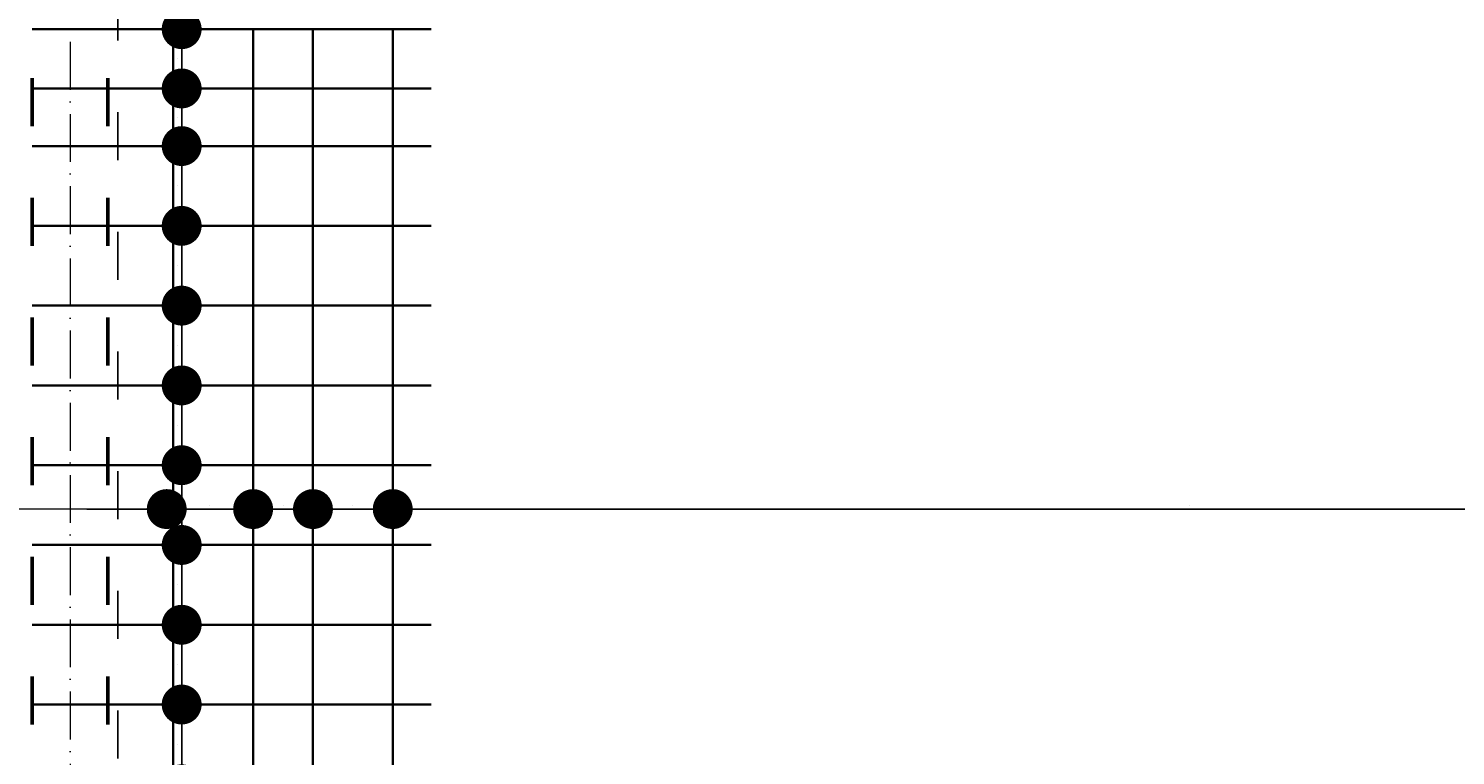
# Model space of a CAD drawing. Header units: millimetres. Extents: x 300938 to 312016, y 11971 to 20881.
# Tile 168 of 239: x 308978 to 309336, y 16387 to 16569. Entities that reach past the tile are written whole.
import ezdxf

# ---------------------------------------------------------------- set-up
doc = ezdxf.new("R2010")
doc.units = ezdxf.units.MM
doc.linetypes.add('ACAD_ISO03W100', pattern=[30, 12, -18])
doc.linetypes.add('ACAD_ISO10W100', pattern=[18, 12, -3, 0, -3])
for name, color, linetype, lineweight in [('konstrukcja wymiary', 1, 'Continuous', 13), ('osie', 5, 'ACAD_ISO10W100', 13), ('zbrojenie', 4, 'Continuous', 50), ('zbrojenie płyty', 141, 'Continuous', 35)]:
    doc.layers.add(name, color=color, linetype=linetype, lineweight=lineweight)
doc.layers.add('przerywane', color=6, linetype='ACAD_ISO03W100')
doc.styles.add('KONSTRUKCJA', font='romand.shx', dxfattribs={"oblique": 10})
doc.styles.get("Standard").update_dxf_attribs({"font": 'romand.shx', "oblique": 10})
doc.dimstyles.new('150', dxfattribs={"dimtxt": 10, "dimasz": 7, "dimexe": 1.25, "dimexo": 0.625, "dimgap": 3, "dimtad": 1, "dimdec": 0, "dimrnd": 0.5, "dimtxsty": 'KONSTRUKCJA', "dimblk": 'ARCHTICK', "dimcen": 2.5, "dimadec": 0, "dimazin": 0, "dimtfac": 1, "dimtdec": 0, "dimtix": 1, "dimtmove": 0, "dimatfit": 3, "dimfxl": 4, "dimfxlon": 1, "dimarcsym": 0})
doc.dimstyles.new('kropki', dxfattribs={"dimtxt": 0.001, "dimasz": 10, "dimexe": 1.25, "dimexo": 0.625, "dimgap": 1, "dimtad": 1, "dimtxsty": 'Standard', "dimblk": 'DOT', "dimcen": 2.5, "dimadec": 0, "dimazin": 0, "dimtfac": 1, "dimtmove": 0, "dimatfit": 3, "dimfxl": 1, "dimfxlon": 1, "dimarcsym": 0})

# ---------------------------------------------------------------- blocks, each defined once
blk = doc.blocks.new('_ArchTick')
at = {"color": 0, "linetype": 'ByBlock', "lineweight": 13, "const_width": 0.15}
blk.add_lwpolyline([(-0.5, -0.5), (0.5, 0.5)], dxfattribs=at)
blk = doc.blocks.new('*D1303')
at = {"layer": 'Defpoints', "color": 0, "transparency": 16777216}
for p in [(309000.63, 16573.22), (308886.63, 16272.22), (308976.63, 16272.22)]:
    blk.add_point(p, dxfattribs=at)
at = {"layer": 'konstrukcja wymiary', "color": 0, "lineweight": -2, "transparency": 16777216}
for p, q in [((308890.63, 16573.22), (308885.38, 16573.22)), ((308886.63, 16573.22), (308886.63, 16272.22)), ((308890.63, 16272.22), (308885.38, 16272.22))]:
    blk.add_line(p, q, dxfattribs=at)
at = {"layer": 'konstrukcja wymiary', "color": 0, "lineweight": -2, "transparency": 16777216, "xscale": 7, "yscale": 7, "zscale": 7}
for p, rotation in [((308886.63, 16573.22), 90), ((308886.63, 16272.22), 270)]:
    blk.add_blockref('_ArchTick', p, dxfattribs=dict(at, rotation=rotation))
at = {"layer": 'konstrukcja wymiary', "color": 0, "transparency": 16777216, "insert": (308878.63, 16422.72), "char_height": 10, "attachment_point": 5, "rotation": 90, "style": 'KONSTRUKCJA'}
blk.add_mtext('301', dxfattribs=at)
blk = doc.blocks.new('_Dot')
at = {"color": 0, "linetype": 'ByBlock', "lineweight": -2}
blk.add_line((-0.5, 0), (-1, 0), dxfattribs=at)
at = {"color": 0, "linetype": 'ByBlock', "const_width": 0.5}
blk.add_lwpolyline([(-0.25, 0, 1), (0.25, 0, 1)], format="xyb", close=True, dxfattribs=at)
blk = doc.blocks.new('*D1761')
at = {"layer": 'Defpoints', "color": 0, "transparency": 16777216}
for p in [(309034.52, 16619.72), (309016.61, 16569.02), (309034.52, 16569.02)]:
    blk.add_point(p, dxfattribs=at)
at = {"layer": 'konstrukcja wymiary', "color": 0, "lineweight": -2, "transparency": 16777216}
for p, q in [((309017.61, 16619.72), (309015.36, 16619.72)), ((309016.61, 16609.72), (309016.61, 16579.02)), ((309017.61, 16569.02), (309015.36, 16569.02))]:
    blk.add_line(p, q, dxfattribs=at)
at = {"layer": 'konstrukcja wymiary', "color": 0, "lineweight": -2, "transparency": 16777216, "xscale": 10, "yscale": 10, "zscale": 10}
for p, rotation in [((309016.61, 16619.72), 90), ((309016.61, 16569.02), 270)]:
    blk.add_blockref('_Dot', p, dxfattribs=dict(at, rotation=rotation))
at = {"layer": 'konstrukcja wymiary', "color": 0, "transparency": 16777216, "insert": (309015.61, 16594.37), "char_height": 0.001, "attachment_point": 5, "rotation": 90}
blk.add_mtext('50,7', dxfattribs=at)
blk = doc.blocks.new('*D1762')
at = {"layer": 'Defpoints', "color": 0, "transparency": 16777216}
for p in [(309034.52, 16569.02), (309016.61, 16554.17), (309034.52, 16554.17)]:
    blk.add_point(p, dxfattribs=at)
at = {"layer": 'konstrukcja wymiary', "color": 0, "lineweight": -2, "transparency": 16777216}
for p, q in [((309016.61, 16579.02), (309016.61, 16589.02)), ((309017.61, 16569.02), (309015.36, 16569.02)), ((309016.61, 16569.02), (309016.61, 16554.17)), ((309017.61, 16554.17), (309015.36, 16554.17)), ((309016.61, 16544.17), (309016.61, 16534.17))]:
    blk.add_line(p, q, dxfattribs=at)
at = {"layer": 'konstrukcja wymiary', "color": 0, "lineweight": -2, "transparency": 16777216, "xscale": 10, "yscale": 10, "zscale": 10}
for p, rotation in [((309016.61, 16569.02), 270), ((309016.61, 16554.17), 90)]:
    blk.add_blockref('_Dot', p, dxfattribs=dict(at, rotation=rotation))
at = {"layer": 'konstrukcja wymiary', "color": 0, "transparency": 16777216, "insert": (309015.61, 16561.6), "char_height": 0.001, "attachment_point": 5, "rotation": 90}
blk.add_mtext('14,85', dxfattribs=at)
blk = doc.blocks.new('*D1763')
at = {"layer": 'Defpoints', "color": 0, "transparency": 16777216}
for p in [(309034.52, 16554.17), (309016.61, 16539.72), (309034.52, 16539.72)]:
    blk.add_point(p, dxfattribs=at)
at = {"layer": 'konstrukcja wymiary', "color": 0, "lineweight": -2, "transparency": 16777216}
for p, q in [((309016.61, 16564.17), (309016.61, 16574.17)), ((309017.61, 16554.17), (309015.36, 16554.17)), ((309016.61, 16554.17), (309016.61, 16539.72)), ((309017.61, 16539.72), (309015.36, 16539.72)), ((309016.61, 16529.72), (309016.61, 16519.72))]:
    blk.add_line(p, q, dxfattribs=at)
at = {"layer": 'konstrukcja wymiary', "color": 0, "lineweight": -2, "transparency": 16777216, "xscale": 10, "yscale": 10, "zscale": 10}
for p, rotation in [((309016.61, 16554.17), 270), ((309016.61, 16539.72), 90)]:
    blk.add_blockref('_Dot', p, dxfattribs=dict(at, rotation=rotation))
at = {"layer": 'konstrukcja wymiary', "color": 0, "transparency": 16777216, "insert": (309015.61, 16546.95), "char_height": 0.001, "attachment_point": 5, "rotation": 90}
blk.add_mtext('14,45', dxfattribs=at)
blk = doc.blocks.new('*D1764')
at = {"layer": 'Defpoints', "color": 0, "transparency": 16777216}
for p in [(309034.52, 16539.72), (309016.61, 16519.72), (309034.52, 16519.72)]:
    blk.add_point(p, dxfattribs=at)
at = {"layer": 'konstrukcja wymiary', "color": 0, "lineweight": -2, "transparency": 16777216}
for p, q in [((309016.61, 16549.72), (309016.61, 16559.72)), ((309017.61, 16539.72), (309015.36, 16539.72)), ((309016.61, 16539.72), (309016.61, 16519.72)), ((309017.61, 16519.72), (309015.36, 16519.72)), ((309016.61, 16509.72), (309016.61, 16499.72))]:
    blk.add_line(p, q, dxfattribs=at)
at = {"layer": 'konstrukcja wymiary', "color": 0, "lineweight": -2, "transparency": 16777216, "xscale": 10, "yscale": 10, "zscale": 10}
for p, rotation in [((309016.61, 16539.72), 270), ((309016.61, 16519.72), 90)]:
    blk.add_blockref('_Dot', p, dxfattribs=dict(at, rotation=rotation))
at = {"layer": 'konstrukcja wymiary', "color": 0, "transparency": 16777216, "insert": (309015.61, 16529.72), "char_height": 0.001, "attachment_point": 5, "rotation": 90}
blk.add_mtext('20', dxfattribs=at)
blk = doc.blocks.new('*D1765')
at = {"layer": 'Defpoints', "color": 0, "transparency": 16777216}
for p in [(309034.52, 16519.72), (309016.61, 16499.72), (309034.52, 16499.72)]:
    blk.add_point(p, dxfattribs=at)
at = {"layer": 'konstrukcja wymiary', "color": 0, "lineweight": -2, "transparency": 16777216}
for p, q in [((309016.61, 16529.72), (309016.61, 16539.72)), ((309017.61, 16519.72), (309015.36, 16519.72)), ((309016.61, 16519.72), (309016.61, 16499.72)), ((309017.61, 16499.72), (309015.36, 16499.72)), ((309016.61, 16489.72), (309016.61, 16479.72))]:
    blk.add_line(p, q, dxfattribs=at)
at = {"layer": 'konstrukcja wymiary', "color": 0, "lineweight": -2, "transparency": 16777216, "xscale": 10, "yscale": 10, "zscale": 10}
for p, rotation in [((309016.61, 16519.72), 270), ((309016.61, 16499.72), 90)]:
    blk.add_blockref('_Dot', p, dxfattribs=dict(at, rotation=rotation))
at = {"layer": 'konstrukcja wymiary', "color": 0, "transparency": 16777216, "insert": (309015.61, 16509.72), "char_height": 0.001, "attachment_point": 5, "rotation": 90}
blk.add_mtext('20', dxfattribs=at)
blk = doc.blocks.new('*D1766')
at = {"layer": 'Defpoints', "color": 0, "transparency": 16777216}
for p in [(309034.52, 16499.72), (309016.61, 16479.72), (309034.52, 16479.72)]:
    blk.add_point(p, dxfattribs=at)
at = {"layer": 'konstrukcja wymiary', "color": 0, "lineweight": -2, "transparency": 16777216}
for p, q in [((309016.61, 16509.72), (309016.61, 16519.72)), ((309017.61, 16499.72), (309015.36, 16499.72)), ((309016.61, 16499.72), (309016.61, 16479.72)), ((309017.61, 16479.72), (309015.36, 16479.72)), ((309016.61, 16469.72), (309016.61, 16459.72))]:
    blk.add_line(p, q, dxfattribs=at)
at = {"layer": 'konstrukcja wymiary', "color": 0, "lineweight": -2, "transparency": 16777216, "xscale": 10, "yscale": 10, "zscale": 10}
for p, rotation in [((309016.61, 16499.72), 270), ((309016.61, 16479.72), 90)]:
    blk.add_blockref('_Dot', p, dxfattribs=dict(at, rotation=rotation))
at = {"layer": 'konstrukcja wymiary', "color": 0, "transparency": 16777216, "insert": (309015.61, 16489.72), "char_height": 0.001, "attachment_point": 5, "rotation": 90}
blk.add_mtext('20', dxfattribs=at)
blk = doc.blocks.new('*D1767')
at = {"layer": 'Defpoints', "color": 0, "transparency": 16777216}
for p in [(309034.52, 16479.72), (309016.61, 16459.72), (309034.52, 16459.72)]:
    blk.add_point(p, dxfattribs=at)
at = {"layer": 'konstrukcja wymiary', "color": 0, "lineweight": -2, "transparency": 16777216}
for p, q in [((309016.61, 16489.72), (309016.61, 16499.72)), ((309017.61, 16479.72), (309015.36, 16479.72)), ((309016.61, 16479.72), (309016.61, 16459.72)), ((309017.61, 16459.72), (309015.36, 16459.72)), ((309016.61, 16449.72), (309016.61, 16439.72))]:
    blk.add_line(p, q, dxfattribs=at)
at = {"layer": 'konstrukcja wymiary', "color": 0, "lineweight": -2, "transparency": 16777216, "xscale": 10, "yscale": 10, "zscale": 10}
for p, rotation in [((309016.61, 16479.72), 270), ((309016.61, 16459.72), 90)]:
    blk.add_blockref('_Dot', p, dxfattribs=dict(at, rotation=rotation))
at = {"layer": 'konstrukcja wymiary', "color": 0, "transparency": 16777216, "insert": (309015.61, 16469.72), "char_height": 0.001, "attachment_point": 5, "rotation": 90}
blk.add_mtext('20', dxfattribs=at)
blk = doc.blocks.new('*D1768')
at = {"layer": 'Defpoints', "color": 0, "transparency": 16777216}
for p in [(309034.52, 16459.72), (309016.61, 16439.72), (309034.52, 16439.72)]:
    blk.add_point(p, dxfattribs=at)
at = {"layer": 'konstrukcja wymiary', "color": 0, "lineweight": -2, "transparency": 16777216}
for p, q in [((309016.61, 16469.72), (309016.61, 16479.72)), ((309017.61, 16459.72), (309015.36, 16459.72)), ((309016.61, 16459.72), (309016.61, 16439.72)), ((309017.61, 16439.72), (309015.36, 16439.72)), ((309016.61, 16429.72), (309016.61, 16419.72))]:
    blk.add_line(p, q, dxfattribs=at)
at = {"layer": 'konstrukcja wymiary', "color": 0, "lineweight": -2, "transparency": 16777216, "xscale": 10, "yscale": 10, "zscale": 10}
for p, rotation in [((309016.61, 16459.72), 270), ((309016.61, 16439.72), 90)]:
    blk.add_blockref('_Dot', p, dxfattribs=dict(at, rotation=rotation))
at = {"layer": 'konstrukcja wymiary', "color": 0, "transparency": 16777216, "insert": (309015.61, 16449.72), "char_height": 0.001, "attachment_point": 5, "rotation": 90}
blk.add_mtext('20', dxfattribs=at)
blk = doc.blocks.new('*D1769')
at = {"layer": 'Defpoints', "color": 0, "transparency": 16777216}
for p in [(309034.52, 16439.72), (309016.61, 16419.72), (309034.52, 16419.72)]:
    blk.add_point(p, dxfattribs=at)
at = {"layer": 'konstrukcja wymiary', "color": 0, "lineweight": -2, "transparency": 16777216}
for p, q in [((309016.61, 16449.72), (309016.61, 16459.72)), ((309017.61, 16439.72), (309015.36, 16439.72)), ((309016.61, 16439.72), (309016.61, 16419.72)), ((309017.61, 16419.72), (309015.36, 16419.72)), ((309016.61, 16409.72), (309016.61, 16399.72))]:
    blk.add_line(p, q, dxfattribs=at)
at = {"layer": 'konstrukcja wymiary', "color": 0, "lineweight": -2, "transparency": 16777216, "xscale": 10, "yscale": 10, "zscale": 10}
for p, rotation in [((309016.61, 16439.72), 270), ((309016.61, 16419.72), 90)]:
    blk.add_blockref('_Dot', p, dxfattribs=dict(at, rotation=rotation))
at = {"layer": 'konstrukcja wymiary', "color": 0, "transparency": 16777216, "insert": (309015.61, 16429.72), "char_height": 0.001, "attachment_point": 5, "rotation": 90}
blk.add_mtext('20', dxfattribs=at)
blk = doc.blocks.new('*D1770')
at = {"layer": 'Defpoints', "color": 0, "transparency": 16777216}
for p in [(309034.52, 16419.72), (309016.61, 16399.72), (309034.52, 16399.72)]:
    blk.add_point(p, dxfattribs=at)
at = {"layer": 'konstrukcja wymiary', "color": 0, "lineweight": -2, "transparency": 16777216}
for p, q in [((309016.61, 16429.72), (309016.61, 16439.72)), ((309017.61, 16419.72), (309015.36, 16419.72)), ((309016.61, 16419.72), (309016.61, 16399.72)), ((309017.61, 16399.72), (309015.36, 16399.72)), ((309016.61, 16389.72), (309016.61, 16379.72))]:
    blk.add_line(p, q, dxfattribs=at)
at = {"layer": 'konstrukcja wymiary', "color": 0, "lineweight": -2, "transparency": 16777216, "xscale": 10, "yscale": 10, "zscale": 10}
for p, rotation in [((309016.61, 16419.72), 270), ((309016.61, 16399.72), 90)]:
    blk.add_blockref('_Dot', p, dxfattribs=dict(at, rotation=rotation))
at = {"layer": 'konstrukcja wymiary', "color": 0, "transparency": 16777216, "insert": (309015.61, 16409.72), "char_height": 0.001, "attachment_point": 5, "rotation": 90}
blk.add_mtext('20', dxfattribs=at)
blk = doc.blocks.new('*D1771')
at = {"layer": 'Defpoints', "color": 0, "transparency": 16777216}
for p in [(309034.52, 16399.72), (309016.61, 16379.72), (309034.52, 16379.72)]:
    blk.add_point(p, dxfattribs=at)
at = {"layer": 'konstrukcja wymiary', "color": 0, "lineweight": -2, "transparency": 16777216}
for p, q in [((309016.61, 16409.72), (309016.61, 16419.72)), ((309017.61, 16399.72), (309015.36, 16399.72)), ((309016.61, 16399.72), (309016.61, 16379.72)), ((309017.61, 16379.72), (309015.36, 16379.72)), ((309016.61, 16369.72), (309016.61, 16359.72))]:
    blk.add_line(p, q, dxfattribs=at)
at = {"layer": 'konstrukcja wymiary', "color": 0, "lineweight": -2, "transparency": 16777216, "xscale": 10, "yscale": 10, "zscale": 10}
for p, rotation in [((309016.61, 16399.72), 270), ((309016.61, 16379.72), 90)]:
    blk.add_blockref('_Dot', p, dxfattribs=dict(at, rotation=rotation))
at = {"layer": 'konstrukcja wymiary', "color": 0, "transparency": 16777216, "insert": (309015.61, 16389.72), "char_height": 0.001, "attachment_point": 5, "rotation": 90}
blk.add_mtext('20', dxfattribs=at)
blk = doc.blocks.new('*D1983')
at = {"layer": 'Defpoints', "color": 0, "transparency": 16777216}
for p in [(309012.86, 16458.37), (309034.52, 16459.72), (309034.52, 16448.72)]:
    blk.add_point(p, dxfattribs=at)
at = {"layer": 'konstrukcja wymiary', "color": 0, "lineweight": -2, "transparency": 16777216}
for p, q in [((309002.86, 16448.72), (308992.86, 16448.72)), ((309012.86, 16449.72), (309012.86, 16447.47)), ((309012.86, 16448.72), (309034.52, 16448.72)), ((309034.52, 16449.72), (309034.52, 16447.47)), ((309044.52, 16448.72), (309054.52, 16448.72))]:
    blk.add_line(p, q, dxfattribs=at)
at = {"layer": 'konstrukcja wymiary', "color": 0, "lineweight": -2, "transparency": 16777216, "xscale": 10, "yscale": 10, "zscale": 10}
blk.add_blockref('_Dot', (309012.86, 16448.72), dxfattribs=at)
at = {"layer": 'konstrukcja wymiary', "color": 0, "lineweight": -2, "transparency": 16777216, "xscale": 10, "yscale": 10, "zscale": 10, "rotation": 180}
blk.add_blockref('_Dot', (309034.52, 16448.72), dxfattribs=at)
at = {"layer": 'konstrukcja wymiary', "color": 0, "transparency": 16777216, "insert": (309023.69, 16449.72), "char_height": 0.001, "attachment_point": 5}
blk.add_mtext('21,65', dxfattribs=at)
blk = doc.blocks.new('*D1984')
at = {"layer": 'Defpoints', "color": 0, "transparency": 16777216}
for p in [(309034.52, 16459.72), (309049.52, 16448.72), (309049.52, 16439.72)]:
    blk.add_point(p, dxfattribs=at)
at = {"layer": 'konstrukcja wymiary', "color": 0, "lineweight": -2, "transparency": 16777216}
for p, q in [((309024.52, 16448.72), (309014.52, 16448.72)), ((309034.52, 16449.72), (309034.52, 16447.47)), ((309034.52, 16448.72), (309049.52, 16448.72)), ((309049.52, 16447.72), (309049.52, 16449.97)), ((309059.52, 16448.72), (309069.52, 16448.72))]:
    blk.add_line(p, q, dxfattribs=at)
at = {"layer": 'konstrukcja wymiary', "color": 0, "lineweight": -2, "transparency": 16777216, "xscale": 10, "yscale": 10, "zscale": 10}
blk.add_blockref('_Dot', (309034.52, 16448.72), dxfattribs=at)
at = {"layer": 'konstrukcja wymiary', "color": 0, "lineweight": -2, "transparency": 16777216, "xscale": 10, "yscale": 10, "zscale": 10, "rotation": 180}
blk.add_blockref('_Dot', (309049.52, 16448.72), dxfattribs=at)
at = {"layer": 'konstrukcja wymiary', "color": 0, "transparency": 16777216, "insert": (309042.02, 16449.72), "char_height": 0.001, "attachment_point": 5}
blk.add_mtext('15', dxfattribs=at)
blk = doc.blocks.new('*D1985')
at = {"layer": 'Defpoints', "color": 0, "transparency": 16777216}
for p in [(309069.52, 16448.72), (309049.52, 16439.72), (309069.52, 16439.72)]:
    blk.add_point(p, dxfattribs=at)
at = {"layer": 'konstrukcja wymiary', "color": 0, "lineweight": -2, "transparency": 16777216}
for p, q in [((309039.52, 16448.72), (309029.52, 16448.72)), ((309049.52, 16447.72), (309049.52, 16449.97)), ((309049.52, 16448.72), (309069.52, 16448.72)), ((309069.52, 16447.72), (309069.52, 16449.97)), ((309079.52, 16448.72), (309089.52, 16448.72))]:
    blk.add_line(p, q, dxfattribs=at)
at = {"layer": 'konstrukcja wymiary', "color": 0, "lineweight": -2, "transparency": 16777216, "xscale": 10, "yscale": 10, "zscale": 10}
blk.add_blockref('_Dot', (309049.52, 16448.72), dxfattribs=at)
at = {"layer": 'konstrukcja wymiary', "color": 0, "lineweight": -2, "transparency": 16777216, "xscale": 10, "yscale": 10, "zscale": 10, "rotation": 180}
blk.add_blockref('_Dot', (309069.52, 16448.72), dxfattribs=at)
at = {"layer": 'konstrukcja wymiary', "color": 0, "transparency": 16777216, "insert": (309059.52, 16449.72), "char_height": 0.001, "attachment_point": 5}
blk.add_mtext('20', dxfattribs=at)
blk = doc.blocks.new('*D1986')
at = {"layer": 'Defpoints', "color": 0, "transparency": 16777216}
for p in [(309469.13, 16448.72), (309469.13, 16443.22), (309069.52, 16439.72)]:
    blk.add_point(p, dxfattribs=at)
at = {"layer": 'konstrukcja wymiary', "color": 0, "lineweight": -2, "transparency": 16777216}
for p, q in [((309069.52, 16447.72), (309069.52, 16449.97)), ((309079.52, 16448.72), (309459.13, 16448.72)), ((309469.13, 16447.72), (309469.13, 16449.97))]:
    blk.add_line(p, q, dxfattribs=at)
at = {"layer": 'konstrukcja wymiary', "color": 0, "lineweight": -2, "transparency": 16777216, "xscale": 10, "yscale": 10, "zscale": 10, "rotation": 180}
blk.add_blockref('_Dot', (309069.52, 16448.72), dxfattribs=at)
at = {"layer": 'konstrukcja wymiary', "color": 0, "lineweight": -2, "transparency": 16777216, "xscale": 10, "yscale": 10, "zscale": 10}
blk.add_blockref('_Dot', (309469.13, 16448.72), dxfattribs=at)
at = {"layer": 'konstrukcja wymiary', "color": 0, "transparency": 16777216, "insert": (309269.32, 16449.72), "char_height": 0.001, "attachment_point": 5}
blk.add_mtext('399,61', dxfattribs=at)

msp = doc.modelspace()

# ---------------------------------------------------------------- linework, layer by layer
at = {"layer": 'konstrukcja wymiary'}
msp.add_line((309300.018, 16448.722), (308901.853, 16448.722), dxfattribs=at)
at = {"layer": 'osie'}
msp.add_line((308988.631, 17706.148), (308988.631, 16196.332), dxfattribs=at)
at = {"layer": 'przerywane'}
msp.add_line((309000.631, 16296.224), (309000.631, 16907.224), dxfattribs=at)
at = {"layer": 'zbrojenie', "linetype": 'ACAD_ISO03W100'}
for p, q in [((308979.131, 16274.724), (308979.131, 17508.724)), ((308998.131, 16274.724), (308998.131, 17508.724))]:
    msp.add_line(p, q, dxfattribs=at)
at = {"layer": 'zbrojenie płyty'}
for p, q in [((308979.131, 16569.022), (309079.131, 16569.022)), ((309014.51, 16569.022), (309014.51, 16274.724)), ((309034.518, 16569.022), (309034.518, 16274.724)), ((309049.518, 16569.022), (309049.518, 16274.724)), ((309069.518, 16569.022), (309069.518, 16274.724)), ((308979.131, 16554.173), (309079.131, 16554.173)), ((308979.131, 16539.724), (309079.131, 16539.724)), ((308979.131, 16519.724), (309079.131, 16519.724)), ((308979.131, 16499.724), (309079.131, 16499.724)), ((308979.131, 16479.724), (309079.131, 16479.724)), ((308979.131, 16459.724), (309079.131, 16459.724)), ((308979.131, 16439.724), (309079.131, 16439.724)), ((308979.131, 16419.724), (309079.131, 16419.724)), ((308979.131, 16399.724), (309079.131, 16399.724))]:
    msp.add_line(p, q, dxfattribs=at)

# ---------------------------------------------------------------- dimensions: what is measured, and where the dimension line sits
at = {"layer": 'konstrukcja wymiary'}
for base, p1, p2, dimstyle, picture, middle in [((309016.614, 16569.022), (309034.518, 16619.724), (309034.518, 16569.022), 'kropki', '*D1761', (309015.614, 16594.373)), ((309016.614, 16554.173), (309034.518, 16569.022), (309034.518, 16554.173), 'kropki', '*D1762', (309015.614, 16561.597)), ((308886.631, 16272.224), (309000.631, 16573.224), (308976.631, 16272.224), '150', '*D1303', (308878.631, 16422.724)), ((309016.614, 16539.724), (309034.518, 16554.173), (309034.518, 16539.724), 'kropki', '*D1763', (309015.614, 16546.948)), ((309016.614, 16519.724), (309034.518, 16539.724), (309034.518, 16519.724), 'kropki', '*D1764', (309015.614, 16529.724)), ((309016.614, 16499.724), (309034.518, 16519.724), (309034.518, 16499.724), 'kropki', '*D1765', (309015.614, 16509.724)), ((309016.614, 16479.724), (309034.518, 16499.724), (309034.518, 16479.724), 'kropki', '*D1766', (309015.614, 16489.724)), ((309016.614, 16459.724), (309034.518, 16479.724), (309034.518, 16459.724), 'kropki', '*D1767', (309015.614, 16469.724)), ((309016.614, 16439.724), (309034.518, 16459.724), (309034.518, 16439.724), 'kropki', '*D1768', (309015.614, 16449.724)), ((309016.614, 16419.724), (309034.518, 16439.724), (309034.518, 16419.724), 'kropki', '*D1769', (309015.614, 16429.724)), ((309016.614, 16399.724), (309034.518, 16419.724), (309034.518, 16399.724), 'kropki', '*D1770', (309015.614, 16409.724)), ((309016.614, 16379.724), (309034.518, 16399.724), (309034.518, 16379.724), 'kropki', '*D1771', (309015.614, 16389.724))]:
    dim = msp.add_linear_dim(base=base, p1=p1, p2=p2, angle=90, dimstyle=dimstyle, override={"dimtmove": 1}, dxfattribs=at)
    dim.commit()
    dim.dimension.update_dxf_attribs({"geometry": picture, "text_midpoint": middle})
dim = msp.add_linear_dim(base=(309034.518, 16448.722), p1=(309012.864, 16458.373), p2=(309034.518, 16459.724), dimstyle='kropki', dxfattribs=at)
dim.commit()
dim.dimension.update_dxf_attribs({"geometry": '*D1983', "text_midpoint": (309023.691, 16449.722)})
for base, p1, p2, picture, middle in [((309049.518, 16448.722), (309034.518, 16459.724), (309049.518, 16439.724), '*D1984', (309042.018, 16449.722)), ((309069.518, 16448.722), (309049.518, 16439.724), (309069.518, 16439.724), '*D1985', (309059.518, 16449.722)), ((309469.131, 16448.722), (309069.518, 16439.724), (309469.131, 16443.224), '*D1986', (309269.324, 16449.722))]:
    dim = msp.add_linear_dim(base=base, p1=p1, p2=p2, dimstyle='kropki', override={"dimtmove": 1}, dxfattribs=at)
    dim.commit()
    dim.dimension.update_dxf_attribs({"geometry": picture, "text_midpoint": middle})

doc.saveas('drawing.dxf')
